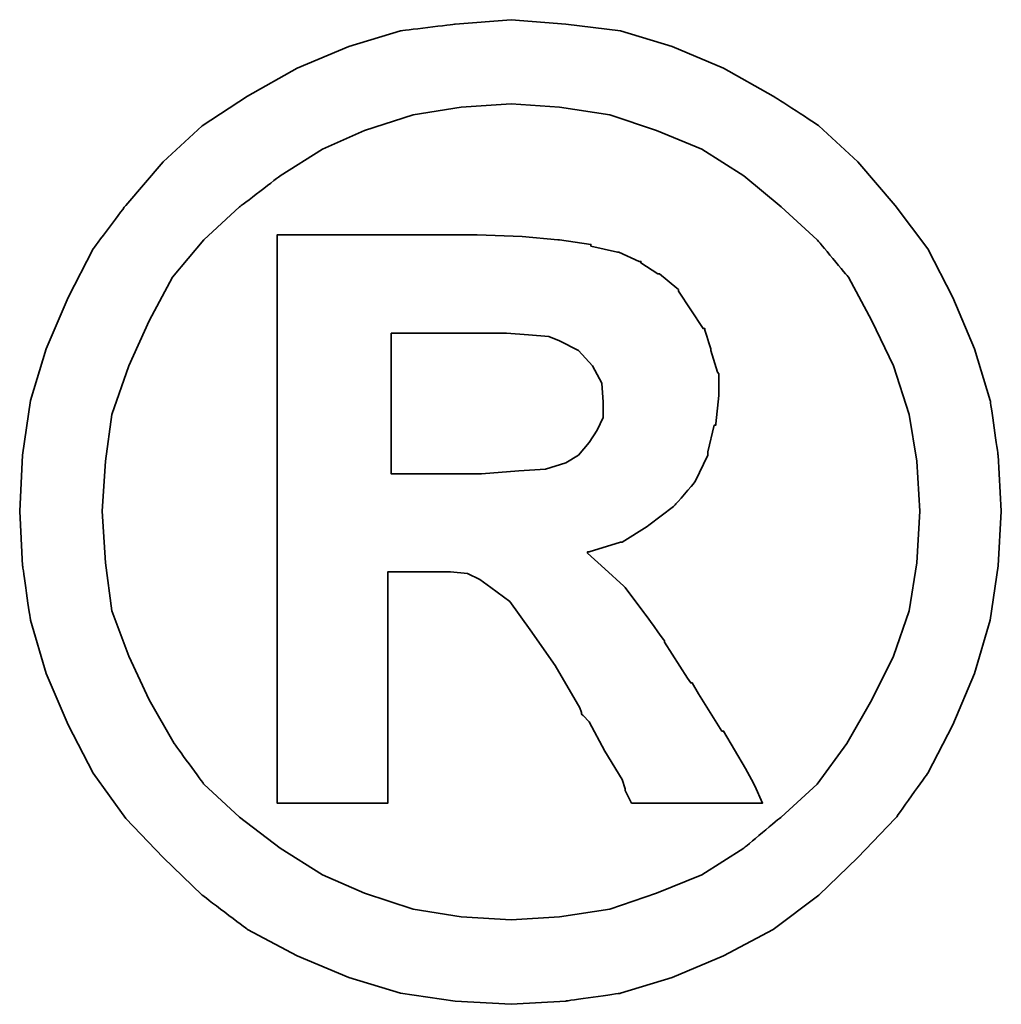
# Model space of a CAD drawing. Header units: millimetres. Extents: x 916 to 1153, y -118 to -41.
# Tile 46 of 50: x 1099.105 to 1099.645, y -96.603 to -96.062. Entities that reach past the tile are written whole.
import ezdxf

# ---------------------------------------------------------------- set-up
doc = ezdxf.new("R2010")
doc.units = ezdxf.units.MM
doc.header["$LTSCALE"] = 0.15
doc.layers.add('DIM', color=4, linetype='CONTINUOUS')
doc.layers.add('layer 1', color=7, linetype='CONTINUOUS')

# ---------------------------------------------------------------- blocks, each defined once
blk = doc.blocks.new('TBI MOTION logo(完整正式版)')
at = {"layer": 'layer 1', "color": 22, "lineweight": 35}
for points, knots in [([(81.20634, 4.98624), (81.20634, 4.98624), (81.18649, 5.32862), (81.18649, 5.32862), (81.18649, 5.32862), (81.18649, 5.32862), (81.13886, 5.66206), (81.13886, 5.66206), (81.13886, 5.66206), (81.13886, 5.66206), (81.04359, 5.97764), (81.04359, 5.97764), (81.04359, 5.97764), (81.04359, 5.97764), (80.91061, 6.29124), (80.91061, 6.29124), (80.91061, 6.29124), (80.91061, 6.29124), (80.75778, 6.58697), (80.75778, 6.58697), (80.75778, 6.58697), (80.75778, 6.58697), (80.5593, 6.85294), (80.5593, 6.85294), (80.5593, 6.85294), (80.5593, 6.85294), (80.33105, 7.1189), (80.33105, 7.1189), (80.33105, 7.1189), (80.33105, 7.1189), (80.09287, 7.33921), (80.09287, 7.33921), (80.09287, 7.33921), (80.09287, 7.33921), (79.815, 7.51982), (79.815, 7.51982), (79.815, 7.51982), (79.815, 7.51982), (79.51133, 7.69051), (79.51133, 7.69051), (79.51133, 7.69051), (79.51133, 7.69051), (79.19773, 7.8235), (79.19773, 7.8235), (79.19773, 7.8235), (79.19773, 7.8235), (78.88215, 7.91877), (78.88215, 7.91877), (78.88215, 7.91877), (78.88215, 7.91877), (78.54871, 7.95846), (78.54871, 7.95846), (78.54871, 7.95846), (78.54871, 7.95846), (78.21526, 7.98625), (78.21526, 7.98625), (78.21526, 7.98625), (78.21526, 7.98625), (77.87388, 7.95846), (77.87388, 7.95846), (77.87388, 7.95846), (77.87388, 7.95846), (77.54044, 7.91877), (77.54044, 7.91877), (77.54044, 7.91877), (77.54044, 7.91877), (77.22485, 7.8235), (77.22485, 7.8235), (77.22485, 7.8235), (77.22485, 7.8235), (76.91027, 7.69051), (76.91027, 7.69051), (76.91027, 7.69051), (76.91027, 7.69051), (76.6056, 7.51982), (76.6056, 7.51982), (76.6056, 7.51982), (76.6056, 7.51982), (76.32972, 7.33921), (76.32972, 7.33921), (76.32972, 7.33921), (76.32972, 7.33921), (76.09154, 7.1189), (76.09154, 7.1189), (76.09154, 7.1189), (76.09154, 7.1189), (75.86329, 6.85294), (75.86329, 6.85294), (75.86329, 6.85294), (75.86329, 6.85294), (75.66382, 6.58697), (75.66382, 6.58697), (75.66382, 6.58697), (75.66382, 6.58697), (75.51099, 6.29124), (75.51099, 6.29124), (75.51099, 6.29124), (75.51099, 6.29124), (75.37702, 5.97764), (75.37702, 5.97764), (75.37702, 5.97764), (75.37702, 5.97764), (75.28175, 5.66206), (75.28175, 5.66206), (75.28175, 5.66206), (75.28175, 5.66206), (75.23411, 5.32862), (75.23411, 5.32862), (75.23411, 5.32862), (75.23411, 5.32862), (75.21625, 4.98624), (75.21625, 4.98624), (75.21625, 4.98624), (75.21625, 4.98624), (75.23411, 4.6528), (75.23411, 4.6528), (75.23411, 4.6528), (75.23411, 4.6528), (75.28175, 4.32035), (75.28175, 4.32035), (75.28175, 4.32035), (75.28175, 4.32035), (75.37702, 3.99583), (75.37702, 3.99583), (75.37702, 3.99583), (75.37702, 3.99583), (75.51099, 3.68224), (75.51099, 3.68224), (75.51099, 3.68224), (75.51099, 3.68224), (75.66382, 3.38749), (75.66382, 3.38749), (75.66382, 3.38749), (75.66382, 3.38749), (75.86329, 3.10963), (75.86329, 3.10963), (75.86329, 3.10963), (75.86329, 3.10963), (76.09154, 2.87145), (76.09154, 2.87145), (76.09154, 2.87145), (76.09154, 2.87145), (76.32972, 2.6432), (76.32972, 2.6432), (76.32972, 2.6432), (76.32972, 2.6432), (76.6056, 2.43381), (76.6056, 2.43381), (76.6056, 2.43381), (76.6056, 2.43381), (76.91027, 2.27205), (76.91027, 2.27205), (76.91027, 2.27205), (76.91027, 2.27205), (77.22485, 2.13906), (77.22485, 2.13906), (77.22485, 2.13906), (77.22485, 2.13906), (77.54044, 2.0438), (77.54044, 2.0438), (77.54044, 2.0438), (77.54044, 2.0438), (77.87388, 1.99616), (77.87388, 1.99616), (77.87388, 1.99616), (77.87388, 1.99616), (78.21526, 1.97631), (78.21526, 1.97631), (78.21526, 1.97631), (78.21526, 1.97631), (78.54871, 1.99616), (78.54871, 1.99616), (78.54871, 1.99616), (78.54871, 1.99616), (78.88215, 2.0438), (78.88215, 2.0438), (78.88215, 2.0438), (78.88215, 2.0438), (79.19773, 2.13906), (79.19773, 2.13906), (79.19773, 2.13906), (79.19773, 2.13906), (79.51133, 2.27205), (79.51133, 2.27205), (79.51133, 2.27205), (79.51133, 2.27205), (79.815, 2.43381), (79.815, 2.43381), (79.815, 2.43381), (79.815, 2.43381), (80.09287, 2.6432), (80.09287, 2.6432), (80.09287, 2.6432), (80.09287, 2.6432), (80.33105, 2.87145), (80.33105, 2.87145), (80.33105, 2.87145), (80.33105, 2.87145), (80.5593, 3.10963), (80.5593, 3.10963), (80.5593, 3.10963), (80.5593, 3.10963), (80.75778, 3.38749), (80.75778, 3.38749), (80.75778, 3.38749), (80.75778, 3.38749), (80.91061, 3.68224), (80.91061, 3.68224), (80.91061, 3.68224), (80.91061, 3.68224), (81.04359, 3.99583), (81.04359, 3.99583), (81.04359, 3.99583), (81.04359, 3.99583), (81.13886, 4.32035), (81.13886, 4.32035), (81.13886, 4.32035), (81.13886, 4.32035), (81.18649, 4.6528), (81.18649, 4.6528), (81.18649, 4.6528), (81.18649, 4.6528), (81.20634, 4.98624), (81.20634, 4.98624)], [0, 0, 0, 0, 0.0178571, 0.0178571, 0.0178571, 0.0178572, 0.0357143, 0.0357143, 0.0357143, 0.0357143, 0.0535714, 0.0535714, 0.0535714, 0.0535714, 0.0714286, 0.0714286, 0.0714286, 0.0714286, 0.0892857, 0.0892857, 0.0892857, 0.0892857, 0.1071429, 0.1071429, 0.1071429, 0.1071429, 0.125, 0.125, 0.125, 0.125, 0.1428571, 0.1428571, 0.1428571, 0.1428572, 0.1607143, 0.1607143, 0.1607143, 0.1607143, 0.1785714, 0.1785714, 0.1785714, 0.1785714, 0.1964286, 0.1964286, 0.1964286, 0.1964286, 0.2142857, 0.2142857, 0.2142857, 0.2142857, 0.2321429, 0.2321429, 0.2321429, 0.2321429, 0.25, 0.25, 0.25, 0.25, 0.2678571, 0.2678571, 0.2678571, 0.2678572, 0.2857143, 0.2857143, 0.2857143, 0.2857143, 0.3035714, 0.3035714, 0.3035714, 0.3035714, 0.3214286, 0.3214286, 0.3214286, 0.3214286, 0.3392857, 0.3392857, 0.3392857, 0.3392857, 0.3571429, 0.3571429, 0.3571429, 0.3571429, 0.375, 0.375, 0.375, 0.375, 0.3928571, 0.3928571, 0.3928571, 0.3928572, 0.4107143, 0.4107143, 0.4107143, 0.4107143, 0.4285714, 0.4285714, 0.4285714, 0.4285714, 0.4464286, 0.4464286, 0.4464286, 0.4464286, 0.4642857, 0.4642857, 0.4642857, 0.4642857, 0.4821429, 0.4821429, 0.4821429, 0.4821429, 0.5, 0.5, 0.5, 0.5, 0.5178571, 0.5178571, 0.5178571, 0.5178572, 0.5357143, 0.5357143, 0.5357143, 0.5357143, 0.5535714, 0.5535714, 0.5535714, 0.5535714, 0.5714286, 0.5714286, 0.5714286, 0.5714286, 0.5892857, 0.5892857, 0.5892857, 0.5892857, 0.6071429, 0.6071429, 0.6071429, 0.6071429, 0.625, 0.625, 0.625, 0.625, 0.6428571, 0.6428571, 0.6428571, 0.6428572, 0.6607143, 0.6607143, 0.6607143, 0.6607143, 0.6785714, 0.6785714, 0.6785714, 0.6785714, 0.6964286, 0.6964286, 0.6964286, 0.6964286, 0.7142857, 0.7142857, 0.7142857, 0.7142857, 0.7321429, 0.7321429, 0.7321429, 0.7321429, 0.75, 0.75, 0.75, 0.75, 0.7678571, 0.7678571, 0.7678571, 0.7678572, 0.7857143, 0.7857143, 0.7857143, 0.7857143, 0.8035714, 0.8035714, 0.8035714, 0.8035714, 0.8214286, 0.8214286, 0.8214286, 0.8214286, 0.8392857, 0.8392857, 0.8392857, 0.8392857, 0.8571429, 0.8571429, 0.8571429, 0.8571429, 0.875, 0.875, 0.875, 0.875, 0.8928571, 0.8928571, 0.8928571, 0.8928572, 0.9107143, 0.9107143, 0.9107143, 0.9107143, 0.9285714, 0.9285714, 0.9285714, 0.9285714, 0.9464286, 0.9464286, 0.9464286, 0.9464286, 0.9642857, 0.9642857, 0.9642857, 0.9642857, 0.9821429, 0.9821429, 0.9821429, 0.9821429, 1, 1, 1, 1]), ([(80.71014, 4.98624), (80.71014, 4.98624), (80.69129, 5.29091), (80.69129, 5.29091), (80.69129, 5.29091), (80.69129, 5.29091), (80.64464, 5.57672), (80.64464, 5.57672), (80.64464, 5.57672), (80.64464, 5.57672), (80.54937, 5.87245), (80.54937, 5.87245), (80.54937, 5.87245), (80.54937, 5.87245), (80.41639, 6.14833), (80.41639, 6.14833), (80.41639, 6.14833), (80.41639, 6.14833), (80.27349, 6.41429), (80.27349, 6.41429), (80.27349, 6.41429), (80.27349, 6.41429), (80.08295, 6.64255), (80.08295, 6.64255), (80.08295, 6.64255), (80.08295, 6.64255), (79.86264, 6.84301), (79.86264, 6.84301), (79.86264, 6.84301), (79.86264, 6.84301), (79.63439, 7.03355), (79.63439, 7.03355), (79.63439, 7.03355), (79.63439, 7.03355), (79.37835, 7.1963), (79.37835, 7.1963), (79.37835, 7.1963), (79.37835, 7.1963), (79.10246, 7.30944), (79.10246, 7.30944), (79.10246, 7.30944), (79.10246, 7.30944), (78.81665, 7.40471), (78.81665, 7.40471), (78.81665, 7.40471), (78.81665, 7.40471), (78.511, 7.45234), (78.511, 7.45234), (78.511, 7.45234), (78.511, 7.45234), (78.21526, 7.47219), (78.21526, 7.47219), (78.21526, 7.47219), (78.21526, 7.47219), (77.9106, 7.45234), (77.9106, 7.45234), (77.9106, 7.45234), (77.9106, 7.45234), (77.61685, 7.40471), (77.61685, 7.40471), (77.61685, 7.40471), (77.61685, 7.40471), (77.32012, 7.30944), (77.32012, 7.30944), (77.32012, 7.30944), (77.32012, 7.30944), (77.06309, 7.1963), (77.06309, 7.1963), (77.06309, 7.1963), (77.06309, 7.1963), (76.80606, 7.03355), (76.80606, 7.03355), (76.80606, 7.03355), (76.80606, 7.03355), (76.55797, 6.84301), (76.55797, 6.84301), (76.55797, 6.84301), (76.55797, 6.84301), (76.34063, 6.64255), (76.34063, 6.64255), (76.34063, 6.64255), (76.34063, 6.64255), (76.1491, 6.41429), (76.1491, 6.41429), (76.1491, 6.41429), (76.1491, 6.41429), (76.0062, 6.14833), (76.0062, 6.14833), (76.0062, 6.14833), (76.0062, 6.14833), (75.88314, 5.87245), (75.88314, 5.87245), (75.88314, 5.87245), (75.88314, 5.87245), (75.77794, 5.57672), (75.77794, 5.57672), (75.77794, 5.57672), (75.77794, 5.57672), (75.73924, 5.29091), (75.73924, 5.29091), (75.73924, 5.29091), (75.73924, 5.29091), (75.72039, 4.98624), (75.72039, 4.98624), (75.72039, 4.98624), (75.72039, 4.98624), (75.73924, 4.67165), (75.73924, 4.67165), (75.73924, 4.67165), (75.73924, 4.67165), (75.77794, 4.37791), (75.77794, 4.37791), (75.77794, 4.37791), (75.77794, 4.37791), (75.88314, 4.10102), (75.88314, 4.10102), (75.88314, 4.10102), (75.88314, 4.10102), (76.0062, 3.83407), (76.0062, 3.83407), (76.0062, 3.83407), (76.0062, 3.83407), (76.15902, 3.56811), (76.15902, 3.56811), (76.15902, 3.56811), (76.15902, 3.56811), (76.34063, 3.32001), (76.34063, 3.32001), (76.34063, 3.32001), (76.34063, 3.32001), (76.55797, 3.11955), (76.55797, 3.11955), (76.55797, 3.11955), (76.55797, 3.11955), (76.80606, 2.92901), (76.80606, 2.92901), (76.80606, 2.92901), (76.80606, 2.92901), (77.06309, 2.76725), (77.06309, 2.76725), (77.06309, 2.76725), (77.06309, 2.76725), (77.32012, 2.65412), (77.32012, 2.65412), (77.32012, 2.65412), (77.32012, 2.65412), (77.61685, 2.55786), (77.61685, 2.55786), (77.61685, 2.55786), (77.61685, 2.55786), (77.9106, 2.51022), (77.9106, 2.51022), (77.9106, 2.51022), (77.9106, 2.51022), (78.21526, 2.49137), (78.21526, 2.49137), (78.21526, 2.49137), (78.21526, 2.49137), (78.511, 2.51022), (78.511, 2.51022), (78.511, 2.51022), (78.511, 2.51022), (78.81665, 2.55786), (78.81665, 2.55786), (78.81665, 2.55786), (78.81665, 2.55786), (79.10246, 2.65412), (79.10246, 2.65412), (79.10246, 2.65412), (79.10246, 2.65412), (79.37835, 2.76725), (79.37835, 2.76725), (79.37835, 2.76725), (79.37835, 2.76725), (79.63439, 2.92901), (79.63439, 2.92901), (79.63439, 2.92901), (79.63439, 2.92901), (79.86264, 3.11955), (79.86264, 3.11955), (79.86264, 3.11955), (79.86264, 3.11955), (80.08295, 3.32001), (80.08295, 3.32001), (80.08295, 3.32001), (80.08295, 3.32001), (80.26356, 3.56811), (80.26356, 3.56811), (80.26356, 3.56811), (80.26356, 3.56811), (80.41639, 3.83407), (80.41639, 3.83407), (80.41639, 3.83407), (80.41639, 3.83407), (80.54937, 4.10102), (80.54937, 4.10102), (80.54937, 4.10102), (80.54937, 4.10102), (80.64464, 4.37791), (80.64464, 4.37791), (80.64464, 4.37791), (80.64464, 4.37791), (80.69129, 4.67165), (80.69129, 4.67165), (80.69129, 4.67165), (80.69129, 4.67165), (80.71014, 4.98624), (80.71014, 4.98624)], [0, 0, 0, 0, 0.0192308, 0.0192308, 0.0192308, 0.0192308, 0.0384615, 0.0384615, 0.0384615, 0.0384615, 0.0576923, 0.0576923, 0.0576923, 0.0576923, 0.0769231, 0.0769231, 0.0769231, 0.0769231, 0.0961538, 0.0961538, 0.0961538, 0.0961539, 0.1153846, 0.1153846, 0.1153846, 0.1153846, 0.1346154, 0.1346154, 0.1346154, 0.1346154, 0.1538462, 0.1538462, 0.1538462, 0.1538462, 0.1730769, 0.1730769, 0.1730769, 0.1730769, 0.1923077, 0.1923077, 0.1923077, 0.1923077, 0.2115385, 0.2115385, 0.2115385, 0.2115385, 0.2307692, 0.2307692, 0.2307692, 0.2307692, 0.25, 0.25, 0.25, 0.25, 0.2692308, 0.2692308, 0.2692308, 0.2692308, 0.2884615, 0.2884615, 0.2884615, 0.2884615, 0.3076923, 0.3076923, 0.3076923, 0.3076923, 0.3269231, 0.3269231, 0.3269231, 0.3269231, 0.3461538, 0.3461538, 0.3461538, 0.3461539, 0.3653846, 0.3653846, 0.3653846, 0.3653846, 0.3846154, 0.3846154, 0.3846154, 0.3846154, 0.4038462, 0.4038462, 0.4038462, 0.4038462, 0.4230769, 0.4230769, 0.4230769, 0.4230769, 0.4423077, 0.4423077, 0.4423077, 0.4423077, 0.4615385, 0.4615385, 0.4615385, 0.4615385, 0.4807692, 0.4807692, 0.4807692, 0.4807692, 0.5, 0.5, 0.5, 0.5, 0.5192308, 0.5192308, 0.5192308, 0.5192308, 0.5384615, 0.5384615, 0.5384615, 0.5384615, 0.5576923, 0.5576923, 0.5576923, 0.5576923, 0.5769231, 0.5769231, 0.5769231, 0.5769231, 0.5961538, 0.5961538, 0.5961538, 0.5961539, 0.6153846, 0.6153846, 0.6153846, 0.6153846, 0.6346154, 0.6346154, 0.6346154, 0.6346154, 0.6538462, 0.6538462, 0.6538462, 0.6538462, 0.6730769, 0.6730769, 0.6730769, 0.6730769, 0.6923077, 0.6923077, 0.6923077, 0.6923077, 0.7115385, 0.7115385, 0.7115385, 0.7115385, 0.7307692, 0.7307692, 0.7307692, 0.7307692, 0.75, 0.75, 0.75, 0.75, 0.7692308, 0.7692308, 0.7692308, 0.7692308, 0.7884615, 0.7884615, 0.7884615, 0.7884615, 0.8076923, 0.8076923, 0.8076923, 0.8076923, 0.8269231, 0.8269231, 0.8269231, 0.8269231, 0.8461538, 0.8461538, 0.8461538, 0.8461539, 0.8653846, 0.8653846, 0.8653846, 0.8653846, 0.8846154, 0.8846154, 0.8846154, 0.8846154, 0.9038462, 0.9038462, 0.9038462, 0.9038462, 0.9230769, 0.9230769, 0.9230769, 0.9230769, 0.9423077, 0.9423077, 0.9423077, 0.9423077, 0.9615385, 0.9615385, 0.9615385, 0.9615385, 0.9807692, 0.9807692, 0.9807692, 0.9807692, 1, 1, 1, 1]), ([(76.78721, 3.2823), (76.78721, 3.2823), (76.78721, 3.32001), (76.78721, 3.32001), (76.78721, 3.32001), (76.78721, 3.32001), (76.78721, 3.42422), (76.78721, 3.42422), (76.78721, 3.42422), (76.78721, 3.42422), (76.78721, 3.59689), (76.78721, 3.59689), (76.78721, 3.59689), (76.78721, 3.59689), (76.78721, 3.80529), (76.78721, 3.80529), (76.78721, 3.80529), (76.78721, 3.80529), (76.78721, 4.0524), (76.78721, 4.0524), (76.78721, 4.0524), (76.78721, 4.0524), (76.78721, 4.32035), (76.78721, 4.32035), (76.78721, 4.32035), (76.78721, 4.32035), (76.78721, 4.92868), (76.78721, 4.92868), (76.78721, 4.92868), (76.78721, 4.92868), (76.78721, 5.53801), (76.78721, 5.53801), (76.78721, 5.53801), (76.78721, 5.53801), (76.78721, 5.82482), (76.78721, 5.82482), (76.78721, 5.82482), (76.78721, 5.82482), (76.78721, 6.07291), (76.78721, 6.07291), (76.78721, 6.07291), (76.78721, 6.07291), (76.78721, 6.30017), (76.78721, 6.30017), (76.78721, 6.30017), (76.78721, 6.30017), (76.78721, 6.45399), (76.78721, 6.45399), (76.78721, 6.45399), (76.78721, 6.45399), (76.78721, 6.5572), (76.78721, 6.5572), (76.78721, 6.5572), (76.78721, 6.5572), (76.78721, 6.59689), (76.78721, 6.59689), (76.78721, 6.59689), (76.78721, 6.59689), (76.78721, 6.67232), (76.78721, 6.67232), (76.78721, 6.67232), (76.78721, 6.67232), (76.8537, 6.67232), (76.8537, 6.67232), (76.8537, 6.67232), (76.8537, 6.67232), (76.87355, 6.67232), (76.87355, 6.67232), (76.87355, 6.67232), (76.87355, 6.67232), (76.91027, 6.67232), (76.91027, 6.67232), (76.91027, 6.67232), (76.91027, 6.67232), (77.04424, 6.67232), (77.04424, 6.67232), (77.04424, 6.67232), (77.04424, 6.67232), (77.22485, 6.67232), (77.22485, 6.67232), (77.22485, 6.67232), (77.22485, 6.67232), (77.43524, 6.67232), (77.43524, 6.67232), (77.43524, 6.67232), (77.43524, 6.67232), (77.65357, 6.67232), (77.65357, 6.67232), (77.65357, 6.67232), (77.65357, 6.67232), (77.82625, 6.67232), (77.82625, 6.67232), (77.82625, 6.67232), (77.82625, 6.67232), (77.94037, 6.67232), (77.94037, 6.67232), (77.94037, 6.67232), (77.94037, 6.67232), (77.97709, 6.67232), (77.97709, 6.67232), (77.97709, 6.67232), (77.97709, 6.67232), (77.99694, 6.67232), (77.99694, 6.67232), (77.99694, 6.67232), (77.99694, 6.67232), (78.00686, 6.67232), (78.00686, 6.67232), (78.00686, 6.67232), (78.00686, 6.67232), (78.28275, 6.6624), (78.28275, 6.6624), (78.28275, 6.6624), (78.28275, 6.6624), (78.50107, 6.64255), (78.50107, 6.64255), (78.50107, 6.64255), (78.50107, 6.64255), (78.511, 6.64255), (78.511, 6.64255), (78.511, 6.64255), (78.511, 6.64255), (78.70154, 6.61476), (78.70154, 6.61476), (78.70154, 6.61476), (78.70154, 6.61476), (78.70154, 6.60483), (78.70154, 6.60483), (78.70154, 6.60483), (78.70154, 6.60483), (78.86429, 6.56713), (78.86429, 6.56713), (78.86429, 6.56713), (78.86429, 6.56713), (78.87223, 6.56713), (78.87223, 6.56713), (78.87223, 6.56713), (78.87223, 6.56713), (78.99727, 6.51056), (78.99727, 6.51056), (78.99727, 6.51056), (78.99727, 6.51056), (79.00719, 6.51056), (79.00719, 6.51056), (79.00719, 6.51056), (79.00719, 6.51056), (79.00719, 6.50162), (79.00719, 6.50162), (79.00719, 6.50162), (79.00719, 6.50162), (79.1104, 6.43415), (79.1104, 6.43415), (79.1104, 6.43415), (79.1104, 6.43415), (79.12132, 6.43415), (79.12132, 6.43415), (79.12132, 6.43415), (79.12132, 6.43415), (79.22552, 6.34781), (79.22552, 6.34781), (79.22552, 6.34781), (79.22552, 6.34781), (79.23544, 6.33888), (79.23544, 6.33888), (79.23544, 6.33888), (79.23544, 6.33888), (79.23544, 6.32895), (79.23544, 6.32895), (79.23544, 6.32895), (79.23544, 6.32895), (79.31087, 6.21483), (79.31087, 6.21483), (79.31087, 6.21483), (79.31087, 6.21483), (79.38629, 6.1007), (79.38629, 6.1007), (79.38629, 6.1007), (79.38629, 6.1007), (79.3972, 6.1007), (79.3972, 6.1007), (79.3972, 6.1007), (79.3972, 6.1007), (79.3972, 6.09078), (79.3972, 6.09078), (79.3972, 6.09078), (79.3972, 6.09078), (79.43392, 5.97764), (79.43392, 5.97764), (79.43392, 5.97764), (79.43392, 5.97764), (79.43392, 5.96772), (79.43392, 5.96772), (79.43392, 5.96772), (79.43392, 5.96772), (79.47362, 5.83474), (79.47362, 5.83474), (79.47362, 5.83474), (79.47362, 5.83474), (79.48156, 5.82482), (79.48156, 5.82482), (79.48156, 5.82482), (79.48156, 5.82482), (79.48156, 5.69977), (79.48156, 5.69977), (79.48156, 5.69977), (79.48156, 5.69977), (79.48156, 5.69183), (79.48156, 5.69183), (79.48156, 5.69183), (79.48156, 5.69183), (79.4637, 5.51915), (79.4637, 5.51915), (79.4637, 5.51915), (79.4637, 5.51915), (79.4637, 5.51122), (79.4637, 5.51122), (79.4637, 5.51122), (79.4637, 5.51122), (79.45377, 5.51122), (79.45377, 5.51122), (79.45377, 5.51122), (79.45377, 5.51122), (79.41507, 5.34847), (79.41507, 5.34847), (79.41507, 5.34847), (79.41507, 5.34847), (79.41507, 5.33854), (79.41507, 5.33854), (79.41507, 5.33854), (79.41507, 5.33854), (79.41507, 5.32862), (79.41507, 5.32862), (79.41507, 5.32862), (79.41507, 5.32862), (79.33865, 5.16785), (79.33865, 5.16785), (79.33865, 5.16785), (79.33865, 5.16785), (79.33071, 5.15693), (79.33071, 5.15693), (79.33071, 5.15693), (79.33071, 5.15693), (79.2156, 5.02495), (79.2156, 5.02495), (79.2156, 5.02495), (79.2156, 5.02495), (79.20567, 5.01502), (79.20567, 5.01502), (79.20567, 5.01502), (79.20567, 5.01502), (79.05483, 4.89991), (79.05483, 4.89991), (79.05483, 4.89991), (79.05483, 4.89991), (79.04491, 4.89197), (79.04491, 4.89197), (79.04491, 4.89197), (79.04491, 4.89197), (78.89208, 4.7967), (78.89208, 4.7967), (78.89208, 4.7967), (78.89208, 4.7967), (78.88215, 4.7967), (78.88215, 4.7967), (78.88215, 4.7967), (78.88215, 4.7967), (78.69161, 4.73913), (78.69161, 4.73913), (78.69161, 4.73913), (78.69161, 4.73913), (78.68169, 4.73913), (78.68169, 4.73913), (78.68169, 4.73913), (78.68169, 4.73913), (78.68169, 4.72921), (78.68169, 4.72921), (78.68169, 4.72921), (78.68169, 4.72921), (78.78688, 4.63394), (78.78688, 4.63394), (78.78688, 4.63394), (78.78688, 4.63394), (78.902, 4.52875), (78.902, 4.52875), (78.902, 4.52875), (78.902, 4.52875), (78.91093, 4.52081), (78.91093, 4.52081), (78.91093, 4.52081), (78.91093, 4.52081), (79.02506, 4.36798), (79.02506, 4.36798), (79.02506, 4.36798), (79.02506, 4.36798), (79.1501, 4.1953), (79.1501, 4.1953), (79.1501, 4.1953), (79.1501, 4.1953), (79.1501, 4.18736), (79.1501, 4.18736), (79.1501, 4.18736), (79.1501, 4.18736), (79.29201, 3.96705), (79.29201, 3.96705), (79.29201, 3.96705), (79.29201, 3.96705), (79.31087, 3.93828), (79.31087, 3.93828), (79.31087, 3.93828), (79.31087, 3.93828), (79.32079, 3.93828), (79.32079, 3.93828), (79.32079, 3.93828), (79.32079, 3.93828), (79.3585, 3.87178), (79.3585, 3.87178), (79.3585, 3.87178), (79.3585, 3.87178), (79.50141, 3.64353), (79.50141, 3.64353), (79.50141, 3.64353), (79.50141, 3.64353), (79.51133, 3.64353), (79.51133, 3.64353), (79.51133, 3.64353), (79.51133, 3.64353), (79.64431, 3.41528), (79.64431, 3.41528), (79.64431, 3.41528), (79.64431, 3.41528), (79.68202, 3.3478), (79.68202, 3.3478), (79.68202, 3.3478), (79.68202, 3.3478), (79.70187, 3.31009), (79.70187, 3.31009), (79.70187, 3.31009), (79.70187, 3.31009), (79.7495, 3.2049), (79.7495, 3.2049), (79.7495, 3.2049), (79.7495, 3.2049), (79.64431, 3.2049), (79.64431, 3.2049), (79.64431, 3.2049), (79.64431, 3.2049), (79.62546, 3.2049), (79.62546, 3.2049), (79.62546, 3.2049), (79.62546, 3.2049), (79.53912, 3.2049), (79.53912, 3.2049), (79.53912, 3.2049), (79.53912, 3.2049), (79.31087, 3.2049), (79.31087, 3.2049), (79.31087, 3.2049), (79.31087, 3.2049), (79.08262, 3.2049), (79.08262, 3.2049), (79.08262, 3.2049), (79.08262, 3.2049), (79.00719, 3.2049), (79.00719, 3.2049), (79.00719, 3.2049), (79.00719, 3.2049), (78.98735, 3.2049), (78.98735, 3.2049), (78.98735, 3.2049), (78.98735, 3.2049), (78.94964, 3.2049), (78.94964, 3.2049), (78.94964, 3.2049), (78.94964, 3.2049), (78.92979, 3.24459), (78.92979, 3.24459), (78.92979, 3.24459), (78.92979, 3.24459), (78.91093, 3.2823), (78.91093, 3.2823), (78.91093, 3.2823), (78.91093, 3.2823), (78.91093, 3.29223), (78.91093, 3.29223), (78.91093, 3.29223), (78.91093, 3.29223), (78.89208, 3.3478), (78.89208, 3.3478), (78.89208, 3.3478), (78.89208, 3.3478), (78.78688, 3.52048), (78.78688, 3.52048), (78.78688, 3.52048), (78.78688, 3.52048), (78.69161, 3.7001), (78.69161, 3.7001), (78.69161, 3.7001), (78.69161, 3.7001), (78.6539, 3.7388), (78.6539, 3.7388), (78.6539, 3.7388), (78.6539, 3.7388), (78.64398, 3.74873), (78.64398, 3.74873), (78.64398, 3.74873), (78.64398, 3.74873), (78.64398, 3.75766), (78.64398, 3.75766), (78.64398, 3.75766), (78.64398, 3.75766), (78.63405, 3.78644), (78.63405, 3.78644), (78.63405, 3.78644), (78.63405, 3.78644), (78.48321, 4.04347), (78.48321, 4.04347), (78.48321, 4.04347), (78.48321, 4.04347), (78.33038, 4.2618), (78.33038, 4.2618), (78.33038, 4.2618), (78.33038, 4.2618), (78.20732, 4.43447), (78.20732, 4.43447), (78.20732, 4.43447), (78.20732, 4.43447), (78.09221, 4.52081), (78.09221, 4.52081), (78.09221, 4.52081), (78.09221, 4.52081), (78.02472, 4.56845), (78.02472, 4.56845), (78.02472, 4.56845), (78.02472, 4.56845), (77.9493, 4.60616), (77.9493, 4.60616), (77.9493, 4.60616), (77.9493, 4.60616), (77.8451, 4.61608), (77.8451, 4.61608), (77.8451, 4.61608), (77.8451, 4.61608), (77.71113, 4.61608), (77.71113, 4.61608), (77.71113, 4.61608), (77.71113, 4.61608), (77.69128, 4.61608), (77.69128, 4.61608), (77.69128, 4.61608), (77.69128, 4.61608), (77.67342, 4.61608), (77.67342, 4.61608), (77.67342, 4.61608), (77.67342, 4.61608), (77.5583, 4.61608), (77.5583, 4.61608), (77.5583, 4.61608), (77.5583, 4.61608), (77.46303, 4.61608), (77.46303, 4.61608), (77.46303, 4.61608), (77.46303, 4.61608), (77.46303, 4.54761), (77.46303, 4.54761), (77.46303, 4.54761), (77.46303, 4.54761), (77.46303, 4.47318), (77.46303, 4.47318), (77.46303, 4.47318), (77.46303, 4.47318), (77.46303, 4.24294), (77.46303, 4.24294), (77.46303, 4.24294), (77.46303, 4.24294), (77.46303, 3.99583), (77.46303, 3.99583), (77.46303, 3.99583), (77.46303, 3.99583), (77.46303, 3.72888), (77.46303, 3.72888), (77.46303, 3.72888), (77.46303, 3.72888), (77.46303, 3.51055), (77.46303, 3.51055), (77.46303, 3.51055), (77.46303, 3.51055), (77.46303, 3.42422), (77.46303, 3.42422), (77.46303, 3.42422), (77.46303, 3.42422), (77.46303, 3.35773), (77.46303, 3.35773), (77.46303, 3.35773), (77.46303, 3.35773), (77.46303, 3.30017), (77.46303, 3.30017), (77.46303, 3.30017), (77.46303, 3.30017), (77.46303, 3.2823), (77.46303, 3.2823), (77.46303, 3.2823), (77.46303, 3.2823), (77.46303, 3.2049), (77.46303, 3.2049), (77.46303, 3.2049), (77.46303, 3.2049), (77.39753, 3.2049), (77.39753, 3.2049), (77.39753, 3.2049), (77.39753, 3.2049), (77.37768, 3.2049), (77.37768, 3.2049), (77.37768, 3.2049), (77.37768, 3.2049), (77.32012, 3.2049), (77.32012, 3.2049), (77.32012, 3.2049), (77.32012, 3.2049), (77.12165, 3.2049), (77.12165, 3.2049), (77.12165, 3.2049), (77.12165, 3.2049), (76.94897, 3.2049), (76.94897, 3.2049), (76.94897, 3.2049), (76.94897, 3.2049), (76.8924, 3.2049), (76.8924, 3.2049), (76.8924, 3.2049), (76.8924, 3.2049), (76.8537, 3.2049), (76.8537, 3.2049), (76.8537, 3.2049), (76.8537, 3.2049), (76.78721, 3.2049), (76.78721, 3.2049), (76.78721, 3.2049), (76.78721, 3.2049), (76.78721, 3.2823), (76.78721, 3.2823)], [0, 0, 0, 0, 0.0074074, 0.0074074, 0.0074074, 0.0074074, 0.0148148, 0.0148148, 0.0148148, 0.0148148, 0.0222222, 0.0222222, 0.0222222, 0.0222222, 0.0296296, 0.0296296, 0.0296296, 0.0296296, 0.037037, 0.037037, 0.037037, 0.037037, 0.0444444, 0.0444444, 0.0444444, 0.0444445, 0.0518519, 0.0518519, 0.0518519, 0.0518519, 0.0592593, 0.0592593, 0.0592593, 0.0592593, 0.0666667, 0.0666667, 0.0666667, 0.0666667, 0.0740741, 0.0740741, 0.0740741, 0.0740741, 0.0814815, 0.0814815, 0.0814815, 0.0814815, 0.0888889, 0.0888889, 0.0888889, 0.0888889, 0.0962963, 0.0962963, 0.0962963, 0.0962963, 0.1037037, 0.1037037, 0.1037037, 0.1037037, 0.1111111, 0.1111111, 0.1111111, 0.1111111, 0.1185185, 0.1185185, 0.1185185, 0.1185185, 0.1259259, 0.1259259, 0.1259259, 0.1259259, 0.1333333, 0.1333333, 0.1333333, 0.1333333, 0.1407407, 0.1407407, 0.1407407, 0.1407408, 0.1481481, 0.1481481, 0.1481481, 0.1481482, 0.1555556, 0.1555556, 0.1555556, 0.1555556, 0.162963, 0.162963, 0.162963, 0.162963, 0.1703704, 0.1703704, 0.1703704, 0.1703704, 0.1777778, 0.1777778, 0.1777778, 0.1777778, 0.1851852, 0.1851852, 0.1851852, 0.1851852, 0.1925926, 0.1925926, 0.1925926, 0.1925926, 0.2, 0.2, 0.2, 0.2, 0.2074074, 0.2074074, 0.2074074, 0.2074074, 0.2148148, 0.2148148, 0.2148148, 0.2148148, 0.2222222, 0.2222222, 0.2222222, 0.2222222, 0.2296296, 0.2296296, 0.2296296, 0.2296296, 0.237037, 0.237037, 0.237037, 0.237037, 0.2444444, 0.2444444, 0.2444444, 0.2444445, 0.2518519, 0.2518519, 0.2518519, 0.2518519, 0.2592593, 0.2592593, 0.2592593, 0.2592593, 0.2666667, 0.2666667, 0.2666667, 0.2666667, 0.2740741, 0.2740741, 0.2740741, 0.2740741, 0.2814815, 0.2814815, 0.2814815, 0.2814815, 0.2888889, 0.2888889, 0.2888889, 0.2888889, 0.2962963, 0.2962963, 0.2962963, 0.2962963, 0.3037037, 0.3037037, 0.3037037, 0.3037037, 0.3111111, 0.3111111, 0.3111111, 0.3111111, 0.3185185, 0.3185185, 0.3185185, 0.3185185, 0.3259259, 0.3259259, 0.3259259, 0.3259259, 0.3333333, 0.3333333, 0.3333333, 0.3333333, 0.3407407, 0.3407407, 0.3407407, 0.3407408, 0.3481481, 0.3481481, 0.3481481, 0.3481482, 0.3555556, 0.3555556, 0.3555556, 0.3555556, 0.362963, 0.362963, 0.362963, 0.362963, 0.3703704, 0.3703704, 0.3703704, 0.3703704, 0.3777778, 0.3777778, 0.3777778, 0.3777778, 0.3851852, 0.3851852, 0.3851852, 0.3851852, 0.3925926, 0.3925926, 0.3925926, 0.3925926, 0.4, 0.4, 0.4, 0.4, 0.4074074, 0.4074074, 0.4074074, 0.4074074, 0.4148148, 0.4148148, 0.4148148, 0.4148148, 0.4222222, 0.4222222, 0.4222222, 0.4222222, 0.4296296, 0.4296296, 0.4296296, 0.4296296, 0.437037, 0.437037, 0.437037, 0.437037, 0.4444444, 0.4444444, 0.4444444, 0.4444445, 0.4518519, 0.4518519, 0.4518519, 0.4518519, 0.4592593, 0.4592593, 0.4592593, 0.4592593, 0.4666667, 0.4666667, 0.4666667, 0.4666667, 0.4740741, 0.4740741, 0.4740741, 0.4740741, 0.4814815, 0.4814815, 0.4814815, 0.4814815, 0.4888889, 0.4888889, 0.4888889, 0.4888889, 0.4962963, 0.4962963, 0.4962963, 0.4962963, 0.5037037, 0.5037037, 0.5037037, 0.5037037, 0.5111111, 0.5111111, 0.5111111, 0.5111111, 0.5185185, 0.5185185, 0.5185185, 0.5185185, 0.5259259, 0.5259259, 0.5259259, 0.5259259, 0.5333333, 0.5333333, 0.5333333, 0.5333333, 0.5407407, 0.5407407, 0.5407407, 0.5407408, 0.5481481, 0.5481481, 0.5481481, 0.5481482, 0.5555556, 0.5555556, 0.5555556, 0.5555556, 0.562963, 0.562963, 0.562963, 0.562963, 0.5703704, 0.5703704, 0.5703704, 0.5703704, 0.5777778, 0.5777778, 0.5777778, 0.5777778, 0.5851852, 0.5851852, 0.5851852, 0.5851852, 0.5925926, 0.5925926, 0.5925926, 0.5925926, 0.6, 0.6, 0.6, 0.6, 0.6074074, 0.6074074, 0.6074074, 0.6074074, 0.6148148, 0.6148148, 0.6148148, 0.6148148, 0.6222222, 0.6222222, 0.6222222, 0.6222222, 0.6296296, 0.6296296, 0.6296296, 0.6296296, 0.637037, 0.637037, 0.637037, 0.637037, 0.6444444, 0.6444444, 0.6444444, 0.6444445, 0.6518519, 0.6518519, 0.6518519, 0.6518519, 0.6592593, 0.6592593, 0.6592593, 0.6592593, 0.6666667, 0.6666667, 0.6666667, 0.6666667, 0.6740741, 0.6740741, 0.6740741, 0.6740741, 0.6814815, 0.6814815, 0.6814815, 0.6814815, 0.6888889, 0.6888889, 0.6888889, 0.6888889, 0.6962963, 0.6962963, 0.6962963, 0.6962963, 0.7037037, 0.7037037, 0.7037037, 0.7037037, 0.7111111, 0.7111111, 0.7111111, 0.7111111, 0.7185185, 0.7185185, 0.7185185, 0.7185185, 0.7259259, 0.7259259, 0.7259259, 0.7259259, 0.7333333, 0.7333333, 0.7333333, 0.7333333, 0.7407407, 0.7407407, 0.7407407, 0.7407408, 0.7481481, 0.7481481, 0.7481481, 0.7481482, 0.7555556, 0.7555556, 0.7555556, 0.7555556, 0.762963, 0.762963, 0.762963, 0.762963, 0.7703704, 0.7703704, 0.7703704, 0.7703704, 0.7777778, 0.7777778, 0.7777778, 0.7777778, 0.7851852, 0.7851852, 0.7851852, 0.7851852, 0.7925926, 0.7925926, 0.7925926, 0.7925926, 0.8, 0.8, 0.8, 0.8, 0.8074074, 0.8074074, 0.8074074, 0.8074074, 0.8148148, 0.8148148, 0.8148148, 0.8148148, 0.8222222, 0.8222222, 0.8222222, 0.8222222, 0.8296296, 0.8296296, 0.8296296, 0.8296296, 0.837037, 0.837037, 0.837037, 0.837037, 0.8444444, 0.8444444, 0.8444444, 0.8444445, 0.8518519, 0.8518519, 0.8518519, 0.8518519, 0.8592593, 0.8592593, 0.8592593, 0.8592593, 0.8666667, 0.8666667, 0.8666667, 0.8666667, 0.8740741, 0.8740741, 0.8740741, 0.8740741, 0.8814815, 0.8814815, 0.8814815, 0.8814815, 0.8888889, 0.8888889, 0.8888889, 0.8888889, 0.8962963, 0.8962963, 0.8962963, 0.8962963, 0.9037037, 0.9037037, 0.9037037, 0.9037037, 0.9111111, 0.9111111, 0.9111111, 0.9111111, 0.9185185, 0.9185185, 0.9185185, 0.9185185, 0.9259259, 0.9259259, 0.9259259, 0.9259259, 0.9333333, 0.9333333, 0.9333333, 0.9333333, 0.9407407, 0.9407407, 0.9407407, 0.9407408, 0.9481481, 0.9481481, 0.9481481, 0.9481482, 0.9555556, 0.9555556, 0.9555556, 0.9555556, 0.962963, 0.962963, 0.962963, 0.962963, 0.9703704, 0.9703704, 0.9703704, 0.9703704, 0.9777778, 0.9777778, 0.9777778, 0.9777778, 0.9851852, 0.9851852, 0.9851852, 0.9851852, 0.9925926, 0.9925926, 0.9925926, 0.9925926, 1, 1, 1, 1]), ([(77.48288, 6.07291), (77.48288, 6.07291), (77.48288, 5.99551), (77.48288, 5.99551), (77.48288, 5.99551), (77.48288, 5.99551), (77.48288, 5.82482), (77.48288, 5.82482), (77.48288, 5.82482), (77.48288, 5.82482), (77.48288, 5.63328), (77.48288, 5.63328), (77.48288, 5.63328), (77.48288, 5.63328), (77.48288, 5.46358), (77.48288, 5.46358), (77.48288, 5.46358), (77.48288, 5.46358), (77.48288, 5.29091), (77.48288, 5.29091), (77.48288, 5.29091), (77.48288, 5.29091), (77.48288, 5.21449), (77.48288, 5.21449), (77.48288, 5.21449), (77.48288, 5.21449), (77.50074, 5.21449), (77.50074, 5.21449), (77.50074, 5.21449), (77.50074, 5.21449), (77.71113, 5.21449), (77.71113, 5.21449), (77.71113, 5.21449), (77.71113, 5.21449), (77.94037, 5.21449), (77.94037, 5.21449), (77.94037, 5.21449), (77.94037, 5.21449), (78.01579, 5.21449), (78.01579, 5.21449), (78.01579, 5.21449), (78.01579, 5.21449), (78.03465, 5.21449), (78.03465, 5.21449), (78.03465, 5.21449), (78.03465, 5.21449), (78.2629, 5.23335), (78.2629, 5.23335), (78.2629, 5.23335), (78.2629, 5.23335), (78.42565, 5.24327), (78.42565, 5.24327), (78.42565, 5.24327), (78.42565, 5.24327), (78.54871, 5.28098), (78.54871, 5.28098), (78.54871, 5.28098), (78.54871, 5.28098), (78.62611, 5.32862), (78.62611, 5.32862), (78.62611, 5.32862), (78.62611, 5.32862), (78.69161, 5.40503), (78.69161, 5.40503), (78.69161, 5.40503), (78.69161, 5.40503), (78.73925, 5.48145), (78.73925, 5.48145), (78.73925, 5.48145), (78.73925, 5.48145), (78.77696, 5.55885), (78.77696, 5.55885), (78.77696, 5.55885), (78.77696, 5.55885), (78.77696, 5.65214), (78.77696, 5.65214), (78.77696, 5.65214), (78.77696, 5.65214), (78.76902, 5.76726), (78.76902, 5.76726), (78.76902, 5.76726), (78.76902, 5.76726), (78.71146, 5.87245), (78.71146, 5.87245), (78.71146, 5.87245), (78.71146, 5.87245), (78.62611, 5.96772), (78.62611, 5.96772), (78.62611, 5.96772), (78.62611, 5.96772), (78.511, 6.02528), (78.511, 6.02528), (78.511, 6.02528), (78.511, 6.02528), (78.44451, 6.05306), (78.44451, 6.05306), (78.44451, 6.05306), (78.44451, 6.05306), (78.32046, 6.06299), (78.32046, 6.06299), (78.32046, 6.06299), (78.32046, 6.06299), (78.18748, 6.07291), (78.18748, 6.07291), (78.18748, 6.07291), (78.18748, 6.07291), (77.99694, 6.07291), (77.99694, 6.07291), (77.99694, 6.07291), (77.99694, 6.07291), (77.97709, 6.07291), (77.97709, 6.07291), (77.97709, 6.07291), (77.97709, 6.07291), (77.90167, 6.07291), (77.90167, 6.07291), (77.90167, 6.07291), (77.90167, 6.07291), (77.69128, 6.07291), (77.69128, 6.07291), (77.69128, 6.07291), (77.69128, 6.07291), (77.50074, 6.07291), (77.50074, 6.07291), (77.50074, 6.07291), (77.50074, 6.07291), (77.48288, 6.07291), (77.48288, 6.07291)], [0, 0, 0, 0, 0.03125, 0.03125, 0.03125, 0.03125, 0.0625, 0.0625, 0.0625, 0.0625, 0.09375, 0.09375, 0.09375, 0.09375, 0.125, 0.125, 0.125, 0.125, 0.15625, 0.15625, 0.15625, 0.15625, 0.1875, 0.1875, 0.1875, 0.1875, 0.21875, 0.21875, 0.21875, 0.21875, 0.25, 0.25, 0.25, 0.25, 0.28125, 0.28125, 0.28125, 0.28125, 0.3125, 0.3125, 0.3125, 0.3125, 0.34375, 0.34375, 0.34375, 0.34375, 0.375, 0.375, 0.375, 0.375, 0.40625, 0.40625, 0.40625, 0.40625, 0.4375, 0.4375, 0.4375, 0.4375, 0.46875, 0.46875, 0.46875, 0.46875, 0.5, 0.5, 0.5, 0.5, 0.53125, 0.53125, 0.53125, 0.53125, 0.5625, 0.5625, 0.5625, 0.5625, 0.59375, 0.59375, 0.59375, 0.59375, 0.625, 0.625, 0.625, 0.625, 0.65625, 0.65625, 0.65625, 0.65625, 0.6875, 0.6875, 0.6875, 0.6875, 0.71875, 0.71875, 0.71875, 0.71875, 0.75, 0.75, 0.75, 0.75, 0.78125, 0.78125, 0.78125, 0.78125, 0.8125, 0.8125, 0.8125, 0.8125, 0.84375, 0.84375, 0.84375, 0.84375, 0.875, 0.875, 0.875, 0.875, 0.90625, 0.90625, 0.90625, 0.90625, 0.9375, 0.9375, 0.9375, 0.9375, 0.96875, 0.96875, 0.96875, 0.96875, 1, 1, 1, 1])]:
    blk.add_open_spline(points, degree=3, knots=knots, dxfattribs=at)

msp = doc.modelspace()

# ---------------------------------------------------------------- block references
at = {"layer": 'DIM', "color": 0, "xscale": 0.090033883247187, "yscale": 0.090033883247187, "zscale": 0.090033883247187}
msp.add_blockref('TBI MOTION logo(完整正式版)', (1092.33347, -96.78119), dxfattribs=at)

doc.saveas('drawing.dxf')
